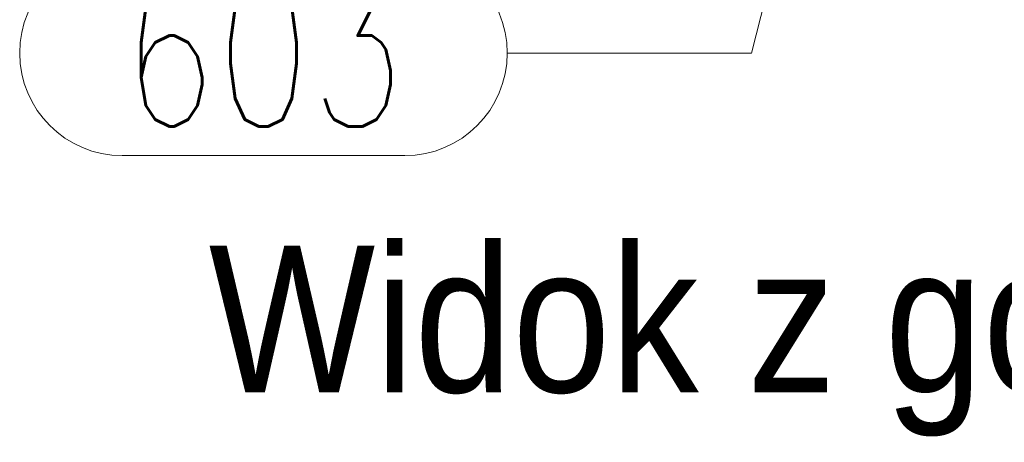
# Model space of a CAD drawing. Header units: millimetres. Extents: x -845 to -83, y 8759 to 9255.
# Tile 3 of 119: x -646.16 to -625.99, y 8802.8 to 8811.45. Entities that reach past the tile are written whole.
import ezdxf

# ---------------------------------------------------------------- set-up
doc = ezdxf.new("R2010")
doc.units = ezdxf.units.MM
doc.header["$LTSCALE"] = 10
doc.layers.add('PS_Pos', color=1, linetype='Continuous', lineweight=15)
doc.layers.add('PS_TEXT', color=3, linetype='Continuous', lineweight=18)
doc.styles.add('gil', font='txt', dxfattribs={"width": 0.9})
doc.styles.add('simplex', font='simplex.shx', dxfattribs={"width": 0.75})

# ---------------------------------------------------------------- blocks, each defined once
blk = doc.blocks.new('*X352')
at = {"color": 1}
for p, q in [((-630.08, 8815.024), (-631.17, 8810.767)), ((-644.055, 8812.867), (-638.27, 8812.867)), ((-636.17, 8810.767), (-631.17, 8810.767)), ((-644.055, 8808.667), (-638.27, 8808.667))]:
    blk.add_line(p, q, dxfattribs=at)
for centre, start, end in [((-644.055, 8810.767), 90, 270), ((-638.27, 8810.767), 270, 90)]:
    blk.add_arc(centre, 2.1, start, end, dxfattribs=at)
at = {"color": 30, "style": 'simplex', "width": 0.75}
blk.add_text('603', height=3, dxfattribs=at).set_placement((-644.055, 8809.267))
blk = doc.blocks.new('*X359')
at = {"color": 3, "style": 'gil', "width": 0.9}
blk.add_text('Widok z góry', height=3, dxfattribs=at).set_placement((-642.283, 8803.826))

msp = doc.modelspace()

# ---------------------------------------------------------------- block references
at = {"layer": 'PS_Pos'}
msp.add_blockref('*X352', (0, 0), dxfattribs=at)
at = {"layer": 'PS_TEXT'}
msp.add_blockref('*X359', (0, 0), dxfattribs=at)

doc.saveas('drawing.dxf')
